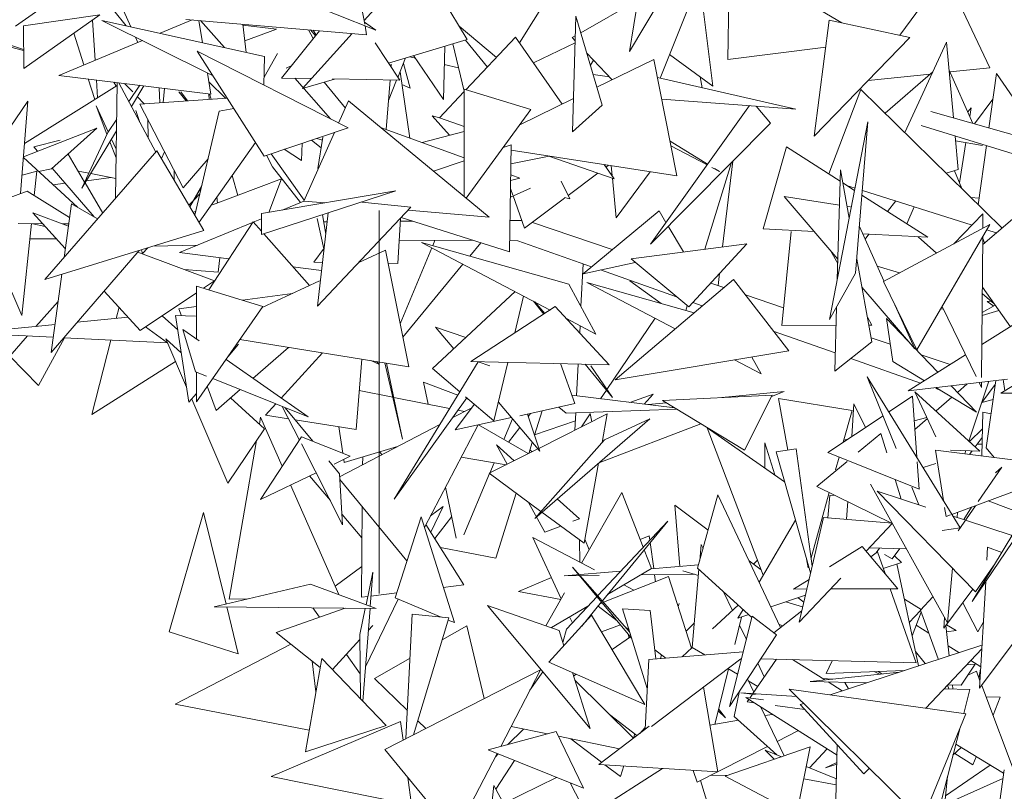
# Model space of a CAD drawing. Header units: metres. Extents: x -14.5 to 19.7, y -19.1 to 4.
# Tile 111 of 218: x 16.387 to 16.645, y 2.323 to 2.525. Entities that reach past the tile are written whole.
import ezdxf

# ---------------------------------------------------------------- set-up
doc = ezdxf.new("R2010")
doc.units = ezdxf.units.M
doc.linetypes.add('Traço ponto', pattern=[0.015875, 0.00635, -0.004762, 0, -0.004762])
doc.layers.add('A-DETL', color=7, linetype='Continuous', lineweight=5, true_color=0x00a600)
doc.layers.add('L-PLNT', color=7, linetype='Continuous', lineweight=5, true_color=0x005900)
doc.layers.add('G-IMPT', color=7, linetype='Continuous', lineweight=5)

# ---------------------------------------------------------------- blocks, each defined once
blk = doc.blocks.new('ÁRVORES ORNAMENTAIS - Pequeno e Médio Porte - Ipê-roxo-2976198-A')
at = {"layer": 'G-IMPT', "color": 253, "true_color": 0xaaaaaa}
for p, q in [((6.07956, 2.5655), (6.07184, 2.5166)), ((6.09194, 2.55056), (6.07184, 2.5166)), ((5.99803, 2.54927), (6.00262, 2.52373)), ((6.04303, 2.51886), (6.06114, 2.54767)), ((6.0168, 2.54053), (6.00246, 2.52466)), ((6.0168, 2.54053), (6.02942, 2.51966)), ((6.09215, 2.54046), (6.07984, 2.5096)), ((6.09748, 2.5145), (6.09794, 2.54139)), ((6.14244, 2.5208), (6.15428, 2.53697)), ((6.16594, 2.51231), (6.15428, 2.53697)), ((5.92303, 2.53137), (5.91136, 2.52316)), ((5.97607, 2.53391), (6.0055, 2.52213)), ((6.09059, 2.5316), (6.09357, 2.50753)), ((6.1273, 2.52407), (6.11158, 2.53334)), ((6.0591, 2.52148), (6.07396, 2.53002)), ((5.94031, 2.52326), (5.93709, 2.5273)), ((5.94154, 2.52299), (5.93965, 2.52729)), ((5.93343, 2.52611), (5.91345, 2.52324)), ((5.93343, 2.52611), (5.91356, 2.5121)), ((5.93218, 2.51427), (5.93149, 2.52474)), ((5.96288, 2.51026), (5.93398, 2.52466)), ((5.93398, 2.52466), (5.97643, 2.51528)), ((5.94915, 2.52131), (5.95756, 2.5248)), ((6.00313, 2.52094), (5.95588, 2.52494)), ((5.96024, 2.51886), (5.95929, 2.52465)), ((5.96603, 2.51758), (5.95969, 2.52462)), ((5.97079, 2.52368), (5.97164, 2.51634)), ((6.00254, 2.52419), (6.0055, 2.52213)), ((6.05782, 2.52581), (6.05691, 2.49555)), ((6.06471, 2.50256), (6.05782, 2.52581)), ((6.1201, 2.49444), (6.12398, 2.52478)), ((6.14502, 2.52025), (6.12398, 2.52478)), ((5.89745, 2.52235), (5.91351, 2.51711)), ((5.91356, 2.5121), (5.91345, 2.52324)), ((5.92666, 2.52133), (5.92926, 2.51305)), ((5.97956, 2.52239), (5.97081, 2.52346)), ((5.9713, 2.51931), (5.97956, 2.52239)), ((5.9809, 2.50963), (5.99082, 2.52199)), ((5.99938, 2.52126), (5.98637, 2.50687)), ((5.98917, 2.51993), (5.98793, 2.52223)), ((5.98978, 2.52069), (5.98848, 2.52218)), ((5.98917, 2.52212), (5.98992, 2.52087)), ((6.00271, 2.52324), (6.00313, 2.52094)), ((6.02727, 2.52321), (6.03703, 2.51498)), ((5.89916, 2.52063), (5.91351, 2.5168)), ((5.92269, 2.51033), (5.94454, 2.5194)), ((5.94335, 2.5189), (5.94273, 2.5203)), ((6.00533, 2.51879), (6.01178, 2.50904)), ((6.02942, 2.51966), (6.00881, 2.51353)), ((6.02863, 2.50616), (6.02562, 2.51853)), ((6.02899, 2.51953), (6.03467, 2.51249)), ((6.04204, 2.52027), (6.02907, 2.50658)), ((6.04204, 2.52027), (6.0542, 2.50282)), ((6.05761, 2.51882), (6.0467, 2.51359)), ((6.05683, 2.52018), (6.05766, 2.52066)), ((6.05683, 2.52018), (6.05762, 2.51934)), ((6.14502, 2.52025), (6.1201, 2.49444)), ((6.15466, 2.519), (6.14373, 2.49538)), ((6.15648, 2.49919), (6.15466, 2.519)), ((5.97635, 2.48925), (5.95882, 2.51669)), ((5.99827, 2.4966), (5.95882, 2.51669)), ((5.97634, 2.50982), (5.97985, 2.51601)), ((5.97985, 2.51601), (5.97634, 2.50988)), ((6.02354, 2.51791), (6.02319, 2.504)), ((6.06069, 2.51612), (6.06729, 2.50919)), ((6.09748, 2.5145), (6.12308, 2.51772)), ((5.9763, 2.50778), (5.97643, 2.51528)), ((6.01127, 2.50981), (6.01332, 2.51488)), ((6.01455, 2.50694), (6.01275, 2.51346)), ((6.01587, 2.51482), (6.0143, 2.51517)), ((6.02319, 2.504), (6.01541, 2.5155)), ((6.0624, 2.51432), (6.06163, 2.51296)), ((6.07821, 2.51451), (6.06332, 2.50726)), ((6.0842, 2.48409), (6.07821, 2.51451)), ((6.09357, 2.50753), (6.0823, 2.51577)), ((5.96243, 2.50544), (5.96154, 2.51093)), ((5.98209, 2.51217), (5.98343, 2.51278)), ((6.00956, 2.51325), (6.0095, 2.51248)), ((6.01443, 2.49395), (6.01186, 2.51128)), ((6.02713, 2.51232), (6.02342, 2.51314)), ((6.13859, 2.50042), (6.15109, 2.51129)), ((6.16153, 2.49775), (6.15534, 2.51165)), ((6.16594, 2.51231), (6.15553, 2.51122)), ((6.16767, 2.5108), (6.16571, 2.49656)), ((6.18036, 2.4924), (6.16767, 2.5108)), ((5.96243, 2.50544), (5.92269, 2.51033)), ((5.93041, 2.50938), (5.93209, 2.50401)), ((5.93283, 2.50448), (5.93252, 2.50912)), ((5.93712, 2.50855), (5.93771, 2.50754)), ((5.93748, 2.47816), (5.93799, 2.50845)), ((5.94802, 2.4903), (5.93837, 2.5084)), ((5.93991, 2.50821), (5.94204, 2.50602)), ((5.96191, 2.50862), (5.96638, 2.50432)), ((5.9809, 2.50963), (5.98873, 2.50948)), ((5.98437, 2.50956), (5.99365, 2.49895)), ((5.99478, 2.50937), (5.98637, 2.50687)), ((5.99204, 2.50855), (5.99758, 2.5018)), ((5.99425, 2.50938), (6.01178, 2.50904)), ((6.00924, 2.50909), (6.00824, 2.4962)), ((6.00883, 2.5038), (6.01096, 2.50906)), ((6.06655, 2.50997), (6.06235, 2.51052)), ((6.07915, 2.50976), (6.1153, 2.50153)), ((6.09079, 2.50711), (6.09028, 2.50993)), ((6.1504, 2.51068), (6.13413, 2.50898)), ((5.91374, 2.49249), (5.93798, 2.50771)), ((5.94098, 2.5035), (5.94385, 2.50773)), ((5.94491, 2.5076), (5.94166, 2.50222)), ((5.94896, 2.5071), (5.9491, 2.50318)), ((5.94998, 2.50324), (5.9503, 2.50693)), ((5.95597, 2.50363), (5.95406, 2.50602)), ((5.95462, 2.50602), (5.95629, 2.50366)), ((6.01455, 2.50694), (6.01236, 2.50793)), ((6.02854, 2.50602), (6.02215, 2.49927)), ((6.02861, 2.47869), (6.02863, 2.50671)), ((6.04604, 2.50145), (6.02863, 2.50671)), ((6.13226, 2.50662), (6.12388, 2.48456)), ((6.13226, 2.50662), (6.16914, 2.47045)), ((5.89698, 2.47778), (5.9146, 2.50358)), ((5.9146, 2.50358), (5.91273, 2.47943)), ((5.94322, 2.5048), (5.94505, 2.50291)), ((5.9667, 2.50434), (5.94391, 2.50284)), ((5.96189, 2.50551), (5.962, 2.50403)), ((5.96248, 2.50407), (5.96209, 2.50549)), ((5.99841, 2.50365), (5.99581, 2.49785)), ((5.99841, 2.50365), (6.03516, 2.47328)), ((6.05717, 2.50427), (6.04312, 2.49742)), ((6.08026, 2.50412), (6.1153, 2.50153)), ((6.16676, 2.50414), (6.16193, 2.49764)), ((5.93529, 2.49495), (5.93248, 2.50233)), ((5.9356, 2.49555), (5.93248, 2.50233)), ((5.94389, 2.49805), (5.94279, 2.50112)), ((5.9552, 2.48096), (5.94391, 2.50284)), ((5.95827, 2.47378), (5.96463, 2.50094)), ((5.96843, 2.50164), (5.96463, 2.50094)), ((6.04604, 2.50145), (6.02917, 2.47823)), ((6.06471, 2.50256), (6.05691, 2.49555)), ((6.10319, 2.50243), (6.07726, 2.46622)), ((6.10491, 2.5023), (6.10865, 2.49785)), ((6.23938, 2.47564), (6.15054, 2.50087)), ((6.16018, 2.50078), (6.16107, 2.50188)), ((6.16107, 2.50188), (6.16071, 2.49959)), ((5.93551, 2.49542), (5.93783, 2.49884)), ((5.94593, 2.49891), (5.94609, 2.49391)), ((6.0248, 2.49468), (6.02023, 2.49973)), ((6.02215, 2.49925), (6.02023, 2.49973)), ((6.02862, 2.49701), (6.02215, 2.49927)), ((6.12406, 2.44653), (6.13412, 2.49818)), ((6.13087, 2.45866), (6.13412, 2.49818)), ((5.93261, 2.49653), (5.91348, 2.48908)), ((5.93261, 2.49653), (5.92084, 2.48588)), ((5.93778, 2.4958), (5.92875, 2.48089)), ((5.93551, 2.49542), (5.92875, 2.48089)), ((5.97635, 2.48925), (5.99827, 2.4966)), ((5.99472, 2.49541), (5.98669, 2.47746)), ((6.00678, 2.49673), (6.02861, 2.48879)), ((6.02862, 2.49569), (6.0176, 2.49279)), ((6.07726, 2.46622), (6.10865, 2.49785)), ((6.27611, 2.45783), (6.148, 2.49722)), ((5.92304, 2.49338), (5.91619, 2.49163)), ((5.93766, 2.48877), (5.93606, 2.49296)), ((5.9377, 2.49101), (5.93648, 2.49365)), ((5.9741, 2.49277), (5.95935, 2.47195)), ((5.98874, 2.4934), (5.99125, 2.49141)), ((5.99156, 2.4934), (5.99008, 2.49385)), ((5.99168, 2.49415), (5.99039, 2.486)), ((6.09222, 2.48712), (6.08242, 2.49314)), ((6.15771, 2.48572), (6.15691, 2.49448)), ((6.16408, 2.49204), (6.15703, 2.4932)), ((5.91716, 2.49051), (5.91619, 2.49163)), ((5.94833, 2.49065), (5.91909, 2.45699)), ((5.94833, 2.49065), (5.96062, 2.46978)), ((5.94954, 2.4886), (5.95036, 2.49034)), ((5.98161, 2.49101), (5.98612, 2.4881)), ((5.98632, 2.49259), (5.98612, 2.4881)), ((6.04092, 2.49218), (6.03879, 2.49146)), ((6.04092, 2.49218), (6.04045, 2.46424)), ((6.0842, 2.48409), (6.04089, 2.49077)), ((6.09209, 2.48693), (6.08265, 2.49194)), ((6.1128, 2.49164), (6.10671, 2.47022)), ((6.1128, 2.49164), (6.12683, 2.48268)), ((6.15966, 2.49277), (6.15804, 2.48221)), ((6.16508, 2.49197), (6.16295, 2.47653)), ((5.91346, 2.48886), (5.92756, 2.47589)), ((5.92515, 2.48978), (5.92946, 2.4824)), ((5.9552, 2.48096), (5.96171, 2.48848)), ((5.97694, 2.48945), (5.97853, 2.48645)), ((5.97816, 2.48985), (5.9868, 2.47773)), ((6.02861, 2.48802), (6.02061, 2.48531)), ((6.05084, 2.48922), (6.04083, 2.48724)), ((6.06783, 2.48327), (6.05076, 2.48925)), ((6.0988, 2.48793), (6.09615, 2.4655)), ((5.9131, 2.48421), (5.91697, 2.48528)), ((5.91631, 2.47893), (5.91697, 2.48528)), ((5.91739, 2.48525), (5.92084, 2.48588)), ((5.93193, 2.47336), (5.92101, 2.48604)), ((5.93056, 2.48476), (5.92775, 2.48532)), ((5.95281, 2.48305), (5.95285, 2.48552)), ((5.98589, 2.47711), (5.97853, 2.48645)), ((6.06521, 2.48702), (6.06783, 2.48327)), ((6.06568, 2.48634), (6.06635, 2.48684)), ((6.067, 2.48674), (6.06726, 2.48407)), ((6.07722, 2.48516), (6.06835, 2.47312)), ((6.09146, 2.46488), (6.09845, 2.48757)), ((6.09532, 2.48521), (6.09336, 2.48626)), ((6.09532, 2.48521), (6.09403, 2.48601)), ((6.1261, 2.45697), (6.12691, 2.48568)), ((6.12922, 2.47304), (6.12691, 2.48568)), ((6.15771, 2.48572), (6.15457, 2.48474)), ((6.15865, 2.48074), (6.1567, 2.4854)), ((5.92991, 2.48281), (5.93642, 2.48361)), ((5.93757, 2.48339), (5.93104, 2.48467)), ((5.96288, 2.47647), (5.98087, 2.48332)), ((5.96944, 2.47897), (5.968, 2.48417)), ((5.97756, 2.47452), (5.98087, 2.48332)), ((6.04076, 2.48286), (6.0432, 2.48348)), ((6.04079, 2.48436), (6.0432, 2.48348)), ((6.05392, 2.48268), (6.05623, 2.47804)), ((6.05579, 2.47892), (6.06357, 2.48476)), ((6.06733, 2.48344), (6.06835, 2.47312)), ((5.91445, 2.48009), (5.90907, 2.47803)), ((5.91445, 2.48009), (5.92551, 2.47322)), ((5.92121, 2.48174), (5.92438, 2.48213)), ((5.92956, 2.48222), (5.93417, 2.47435)), ((5.96008, 2.48152), (5.95694, 2.47604)), ((5.96, 2.48117), (5.95696, 2.47601)), ((5.97565, 2.46872), (6.01079, 2.48012)), ((5.97565, 2.4742), (6.01079, 2.48012)), ((6.04599, 2.48089), (6.04069, 2.47853)), ((6.04136, 2.47902), (6.04073, 2.48081)), ((6.12755, 2.48222), (6.13063, 2.48025)), ((6.13075, 2.48088), (6.12855, 2.48157)), ((6.16131, 2.47119), (6.13265, 2.48027)), ((5.95781, 2.47757), (5.95671, 2.47642)), ((5.95959, 2.47941), (5.95797, 2.47773)), ((5.96403, 2.47857), (5.96416, 2.47696)), ((5.98103, 2.4751), (5.98669, 2.47744)), ((5.98669, 2.47746), (5.9922, 2.47699)), ((6.04442, 2.47039), (6.04142, 2.47885)), ((6.04442, 2.47039), (6.05484, 2.47821)), ((6.05479, 2.47846), (6.05623, 2.47804)), ((6.1122, 2.47868), (6.12665, 2.47641)), ((6.1122, 2.47868), (6.12625, 2.46229)), ((6.13255, 2.47902), (6.14975, 2.46803)), ((6.13918, 2.47478), (6.14139, 2.47751)), ((6.16319, 2.47827), (6.16098, 2.47846)), ((6.1799, 2.47958), (6.1641, 2.46617)), ((5.926, 2.4768), (5.92409, 2.46275)), ((5.926, 2.4768), (5.93285, 2.47283)), ((5.95782, 2.47454), (5.95851, 2.47481)), ((6.01472, 2.47587), (5.9903, 2.45004)), ((6.01472, 2.47587), (6.00184, 2.47722)), ((6.014, 2.4751), (6.03516, 2.47328)), ((6.05967, 2.45852), (6.07953, 2.47496)), ((6.07953, 2.47496), (6.08134, 2.47192)), ((6.12867, 2.47609), (6.12955, 2.47595)), ((6.14429, 2.47152), (6.14623, 2.47597)), ((5.9252, 2.47091), (5.91588, 2.47439)), ((5.92441, 2.46507), (5.91588, 2.47439)), ((5.97353, 2.47201), (5.97565, 2.47288)), ((5.97565, 2.46872), (5.97565, 2.4742)), ((5.99192, 2.46501), (5.99025, 2.47296)), ((5.99312, 2.47439), (5.9903, 2.45004)), ((5.99248, 2.46884), (5.99162, 2.4739)), ((6.01126, 2.4612), (6.01194, 2.47292)), ((6.0151, 2.47223), (6.0119, 2.47221)), ((6.04045, 2.46424), (6.01216, 2.47316)), ((6.04369, 2.47243), (6.04059, 2.47241)), ((6.15658, 2.46634), (6.16416, 2.47411)), ((6.16416, 2.47411), (6.16413, 2.47038)), ((5.91212, 2.47161), (5.91846, 2.47156)), ((5.91306, 2.44757), (5.91555, 2.47159)), ((5.91913, 2.47083), (5.91589, 2.47158)), ((5.96062, 2.46978), (5.91909, 2.45699)), ((5.92356, 2.47152), (5.92528, 2.47151)), ((5.95422, 2.46403), (5.97335, 2.47193)), ((5.97345, 2.47209), (5.96189, 2.45432)), ((5.97345, 2.47209), (5.97565, 2.46961)), ((5.99285, 2.47207), (5.99193, 2.47207)), ((6.06727, 2.46481), (6.04643, 2.47191)), ((6.08193, 2.47092), (6.08591, 2.4642)), ((6.10671, 2.47022), (6.12003, 2.46954)), ((6.13187, 2.47082), (6.13829, 2.45663)), ((6.13816, 2.45649), (6.16594, 2.47135)), ((6.14692, 2.43864), (6.16594, 2.47135)), ((6.16764, 2.46918), (6.16514, 2.46997)), ((5.92207, 2.46762), (5.91514, 2.46765)), ((5.97626, 2.46892), (5.98819, 2.45541)), ((6.0311, 2.46719), (6.01161, 2.46726)), ((6.02097, 2.46723), (6.02039, 2.46583)), ((6.04264, 2.46714), (6.0405, 2.46715)), ((6.06187, 2.46034), (6.04264, 2.46714)), ((6.11404, 2.4695), (6.11159, 2.44502)), ((6.13274, 2.46889), (6.14975, 2.46803)), ((6.13335, 2.46755), (6.13436, 2.46881)), ((6.14723, 2.46816), (6.15204, 2.46391)), ((6.16411, 2.4682), (6.16381, 2.4314)), ((6.16459, 2.46659), (6.16411, 2.46774)), ((5.94372, 2.46458), (5.92073, 2.43793)), ((5.94459, 2.46368), (5.94428, 2.46475)), ((5.94596, 2.46527), (5.94455, 2.46381)), ((5.95899, 2.466), (5.9473, 2.46568)), ((5.99205, 2.4652), (5.98934, 2.46151)), ((6.00806, 2.46469), (6.00106, 2.46142)), ((6.01414, 2.43421), (6.00806, 2.46469)), ((6.02015, 2.46525), (6.01191, 2.44541)), ((6.05596, 2.45576), (6.01748, 2.46666)), ((6.01748, 2.46666), (6.05106, 2.44902)), ((6.03006, 2.46309), (6.03296, 2.4666)), ((6.07225, 2.46236), (6.10243, 2.46632)), ((6.10243, 2.46632), (6.08729, 2.44982)), ((5.9634, 2.45666), (5.94335, 2.46414)), ((5.96715, 2.4624), (5.95422, 2.46403)), ((5.96434, 2.45887), (5.96477, 2.4627)), ((6.07225, 2.46236), (6.08729, 2.44982)), ((6.12622, 2.46117), (6.12441, 2.46443)), ((6.13514, 2.44071), (6.13118, 2.46235)), ((5.90772, 2.45999), (5.91306, 2.44757)), ((5.96434, 2.45887), (5.95545, 2.45963)), ((5.99137, 2.45934), (5.98388, 2.46029)), ((5.99162, 2.46148), (5.98934, 2.46151)), ((6.01126, 2.4612), (6.00875, 2.46123)), ((6.0126, 2.44193), (6.02831, 2.46097)), ((6.05968, 2.46112), (6.05913, 2.44991)), ((6.05967, 2.45852), (6.07331, 2.46148)), ((6.08409, 2.45249), (6.06423, 2.45951)), ((6.13654, 2.4605), (6.14237, 2.45874)), ((5.9235, 2.45835), (5.92073, 2.43793)), ((6.09895, 2.45701), (6.06806, 2.43077)), ((6.09533, 2.45858), (6.09495, 2.4554)), ((6.11341, 2.43835), (6.09895, 2.45701)), ((6.13087, 2.45866), (6.12406, 2.44653)), ((5.97605, 2.44992), (5.95864, 2.45527)), ((5.95864, 2.4415), (5.95864, 2.45527)), ((5.9634, 2.45666), (5.96048, 2.45471)), ((5.9908, 2.45663), (5.97587, 2.44966)), ((6.05596, 2.45576), (6.06302, 2.44274)), ((6.08868, 2.44829), (6.06064, 2.45625)), ((6.06064, 2.45625), (6.08376, 2.44411)), ((6.0719, 2.45663), (6.08008, 2.45073)), ((6.09645, 2.45489), (6.09302, 2.45606)), ((6.13253, 2.45496), (6.14634, 2.43885)), ((6.13816, 2.45649), (6.14692, 2.43864)), ((6.164, 2.45503), (6.17132, 2.44466)), ((5.94399, 2.44368), (5.93457, 2.45397)), ((5.95864, 2.45348), (5.94399, 2.44368)), ((5.97066, 2.45158), (5.98375, 2.45334)), ((6.04192, 2.45382), (6.02038, 2.43374)), ((6.04187, 2.44305), (6.04415, 2.45265)), ((6.11205, 2.44958), (6.10208, 2.45297)), ((6.16399, 2.45338), (6.16712, 2.45062)), ((5.91674, 2.44473), (5.92254, 2.45127)), ((5.93844, 2.44974), (5.93771, 2.44683)), ((5.95409, 2.44935), (5.95864, 2.44996)), ((5.95476, 2.44754), (5.95409, 2.44935)), ((5.97605, 2.44992), (5.95865, 2.425)), ((6.05242, 2.4499), (6.03032, 2.43557)), ((6.04945, 2.44797), (6.04671, 2.45131)), ((6.04969, 2.44813), (6.04706, 2.45112)), ((6.05242, 2.4499), (6.06651, 2.43473)), ((6.08654, 2.4489), (6.08692, 2.45013)), ((6.09082, 2.45011), (6.08836, 2.45098)), ((6.12542, 2.43306), (6.12589, 2.44979)), ((6.14067, 2.45137), (6.14634, 2.43885)), ((6.15309, 2.44926), (6.1538, 2.44929)), ((6.15349, 2.44993), (6.16236, 2.43168)), ((6.16736, 2.45027), (6.16395, 2.4484)), ((6.16527, 2.45121), (6.16629, 2.45135)), ((6.16696, 2.45005), (6.16527, 2.45121)), ((5.92753, 2.44581), (5.94082, 2.44715)), ((5.94967, 2.44748), (5.95377, 2.44389)), ((5.95671, 2.42493), (5.95319, 2.44757)), ((5.95319, 2.44757), (5.95846, 2.44746)), ((6.05531, 2.44679), (6.06302, 2.44274)), ((6.06592, 2.4283), (6.07849, 2.44687)), ((6.1351, 2.44509), (6.13396, 2.44716)), ((6.1406, 2.43557), (6.13894, 2.44677)), ((6.13894, 2.44677), (6.14451, 2.44098)), ((6.16834, 2.44889), (6.16394, 2.44757)), ((5.89957, 2.443), (5.92172, 2.44523)), ((5.95111, 2.44047), (5.94539, 2.44462)), ((5.95844, 2.43289), (5.95514, 2.44394)), ((5.95514, 2.44394), (5.95941, 2.44096)), ((6.02109, 2.44458), (6.02589, 2.43888)), ((6.02109, 2.44458), (6.02905, 2.44182)), ((6.05889, 2.44491), (6.0588, 2.44304)), ((6.12576, 2.44506), (6.11159, 2.44502)), ((6.1351, 2.44509), (6.13434, 2.44509)), ((6.16388, 2.43999), (6.17321, 2.44585)), ((5.92127, 2.44193), (5.89957, 2.443)), ((5.90989, 2.43701), (5.91455, 2.44226)), ((5.92423, 2.44178), (5.91737, 2.42931)), ((5.95112, 2.44045), (5.92406, 2.44179)), ((5.95471, 2.43782), (5.95067, 2.44151)), ((5.95067, 2.44151), (5.95611, 2.42884)), ((6.12555, 2.43783), (6.10939, 2.44354)), ((6.13993, 2.4401), (6.13494, 2.44179)), ((5.93628, 2.44118), (5.93136, 2.42172)), ((5.96692, 2.43685), (5.96969, 2.44008)), ((6.01414, 2.43421), (5.97003, 2.4413)), ((5.97342, 2.43117), (5.98269, 2.43926)), ((6.12542, 2.43306), (6.13514, 2.44071)), ((6.14614, 2.43929), (6.15241, 2.43278)), ((5.90989, 2.43701), (5.91737, 2.42931)), ((5.99158, 2.43784), (5.98081, 2.42602)), ((6.00036, 2.41777), (6.00187, 2.43618)), ((6.11341, 2.43835), (6.06806, 2.43077)), ((6.10378, 2.43674), (6.10618, 2.43233)), ((6.14788, 2.42993), (6.12964, 2.43638)), ((6.14464, 2.4279), (6.15962, 2.43731)), ((6.15558, 2.43477), (6.14802, 2.43734)), ((5.93136, 2.42172), (5.95323, 2.43554)), ((5.96639, 2.43609), (5.98786, 2.42109)), ((6.00631, 2.43489), (6.00421, 2.43581)), ((6.00571, 2.43556), (6.00631, 2.43489)), ((6.01249, 2.4153), (6.00792, 2.43521)), ((6.00836, 2.43514), (6.01249, 2.4153)), ((6.01031, 2.39963), (6.03228, 2.43548)), ((6.02749, 2.42766), (6.02038, 2.43374)), ((6.03032, 2.43557), (6.06651, 2.43473)), ((6.03529, 2.43447), (6.03228, 2.43548)), ((6.03639, 2.42005), (6.04003, 2.43534)), ((6.0575, 2.42457), (6.05376, 2.43502)), ((6.0584, 2.43492), (6.058, 2.42659)), ((6.06738, 2.42616), (6.06022, 2.43488)), ((6.06172, 2.43445), (6.06738, 2.42616)), ((6.09924, 2.43598), (6.10618, 2.43233)), ((6.1406, 2.43557), (6.14887, 2.43056)), ((5.95844, 2.43289), (5.96132, 2.43174)), ((5.95865, 2.425), (5.95864, 2.43281)), ((5.96291, 2.4311), (5.98786, 2.42109)), ((6.15821, 2.39214), (6.13395, 2.43159)), ((6.14147, 2.41287), (6.13395, 2.43159)), ((6.17808, 2.43298), (6.16884, 2.42728)), ((5.96382, 2.42279), (5.96151, 2.4291)), ((6.02693, 2.42675), (6.01799, 2.43018)), ((6.01921, 2.4244), (6.01799, 2.43018)), ((6.14464, 2.4279), (6.17053, 2.43098)), ((6.15274, 2.42821), (6.15183, 2.42853)), ((6.15184, 2.42876), (6.16247, 2.42232)), ((6.15582, 2.42923), (6.16247, 2.42232)), ((6.16005, 2.42973), (6.15749, 2.4275)), ((6.16049, 2.41478), (6.1657, 2.4304)), ((6.16313, 2.4301), (6.16379, 2.42874)), ((6.1638, 2.43018), (6.16379, 2.42874)), ((6.16737, 2.42958), (6.16386, 2.42488)), ((6.16504, 2.41303), (6.16752, 2.43062)), ((6.16988, 2.42792), (6.16944, 2.43085)), ((5.95671, 2.42493), (5.95865, 2.42718)), ((5.96382, 2.42279), (5.97005, 2.42823)), ((5.97644, 2.418), (5.96758, 2.42608)), ((6.00998, 2.42623), (6.0012, 2.42797)), ((6.02481, 2.42329), (6.01023, 2.42618)), ((6.0293, 2.42611), (6.01031, 2.39963)), ((6.03639, 2.42005), (6.02898, 2.42638)), ((6.02986, 2.42563), (6.02915, 2.4259)), ((6.08364, 2.42347), (6.05672, 2.42674)), ((6.06425, 2.42583), (6.06579, 2.4281)), ((6.07189, 2.4249), (6.07803, 2.427)), ((6.07803, 2.427), (6.07566, 2.42444)), ((6.08045, 2.42542), (6.10912, 2.42679)), ((6.11225, 2.42771), (6.09598, 2.42616)), ((6.10186, 2.41238), (6.10912, 2.42679)), ((6.10895, 2.42644), (6.11225, 2.42771)), ((6.12996, 2.42274), (6.11078, 2.42594)), ((6.11314, 2.41244), (6.11078, 2.42594)), ((6.13959, 2.42242), (6.14574, 2.42651)), ((6.14574, 2.42651), (6.14689, 2.41054)), ((6.14639, 2.42769), (6.15183, 2.41593)), ((6.14639, 2.42769), (6.16332, 2.41219)), ((6.15602, 2.42623), (6.1519, 2.42265)), ((6.16884, 2.42728), (6.18022, 2.42733)), ((5.95743, 2.42576), (5.96686, 2.40382)), ((5.97941, 2.42448), (5.97675, 2.42156)), ((5.98107, 2.42381), (5.98556, 2.41504)), ((5.98188, 2.42349), (5.98905, 2.41474)), ((6.02552, 2.42084), (6.03061, 2.4235)), ((6.02624, 2.4177), (6.03129, 2.4244)), ((6.03756, 2.42498), (6.04835, 2.41214)), ((6.0575, 2.42457), (6.04312, 2.42141)), ((6.05526, 2.42206), (6.05335, 2.42365)), ((6.08149, 2.42478), (6.07666, 2.42432)), ((6.10186, 2.41238), (6.08045, 2.42542)), ((6.12988, 2.41595), (6.13042, 2.42451)), ((6.13346, 2.41834), (6.13042, 2.42451)), ((6.16385, 2.42485), (6.16682, 2.42566)), ((5.97512, 2.41921), (5.97543, 2.42105)), ((5.97543, 2.42105), (5.98109, 2.4082)), ((5.98271, 2.4206), (5.97675, 2.42156)), ((6.04096, 2.42093), (6.02624, 2.4177)), ((6.02872, 2.42251), (6.02697, 2.42286)), ((6.04835, 2.41214), (6.04515, 2.42185)), ((6.04597, 2.42203), (6.04535, 2.42123)), ((6.04698, 2.41629), (6.049, 2.4227)), ((6.04811, 2.41288), (6.06602, 2.42187)), ((6.05526, 2.42206), (6.08427, 2.42309)), ((6.05778, 2.42215), (6.05756, 2.41762)), ((6.05928, 2.41849), (6.06156, 2.42186)), ((6.06195, 2.41983), (6.06152, 2.42203)), ((6.06602, 2.42187), (6.06467, 2.4144)), ((6.1236, 2.41177), (6.13805, 2.42139)), ((6.12996, 2.42274), (6.12766, 2.41447)), ((6.14621, 2.42003), (6.14952, 2.42093)), ((6.16414, 2.42231), (6.16384, 2.4109)), ((6.16414, 2.42231), (6.16629, 2.42188)), ((6.00036, 2.41777), (5.98448, 2.42032)), ((5.99692, 2.41159), (5.99587, 2.41849)), ((5.99607, 2.40547), (6.02227, 2.41914)), ((6.03225, 2.41902), (6.01823, 2.39222)), ((6.03239, 2.41905), (6.04538, 2.4115)), ((6.04122, 2.42063), (6.03896, 2.41523)), ((6.04314, 2.41834), (6.04021, 2.41451)), ((6.04702, 2.4164), (6.05768, 2.42004)), ((6.07713, 2.4206), (6.04705, 2.39459)), ((6.06404, 2.40919), (6.09044, 2.41933)), ((6.07713, 2.4206), (6.06531, 2.41511)), ((6.11234, 2.40416), (6.09212, 2.41826)), ((6.09212, 2.41826), (6.10673, 2.37971)), ((6.14963, 2.42068), (6.14636, 2.41785)), ((5.97644, 2.418), (5.96686, 2.40382)), ((5.97542, 2.39956), (5.98614, 2.41591)), ((5.99884, 2.41082), (5.98614, 2.41591)), ((6.13158, 2.41186), (6.13747, 2.41673)), ((6.13903, 2.41167), (6.13747, 2.41673)), ((6.16403, 2.41801), (6.16062, 2.41466)), ((6.16213, 2.41328), (6.16397, 2.41576)), ((5.96724, 2.37349), (5.97438, 2.41495)), ((5.98608, 2.41403), (5.99687, 2.39294)), ((5.99729, 2.40917), (6.01117, 2.41335)), ((6.03703, 2.41384), (6.04172, 2.40966)), ((6.03703, 2.41384), (6.03986, 2.40873)), ((6.0455, 2.41156), (6.04641, 2.41445)), ((6.06531, 2.41511), (6.04705, 2.39459)), ((6.10719, 2.41435), (6.10714, 2.40779)), ((6.1098, 2.40593), (6.10719, 2.41435)), ((6.1278, 2.415), (6.1289, 2.4153)), ((6.16392, 2.41394), (6.16263, 2.41395)), ((6.16504, 2.41303), (6.16705, 2.4105)), ((5.99463, 2.40879), (5.99884, 2.41082)), ((6.00211, 2.41062), (6.00209, 2.40861)), ((6.0071, 2.41122), (6.00662, 2.41198)), ((6.03962, 2.40861), (6.02781, 2.41054)), ((6.03516, 2.40637), (6.04784, 2.41274)), ((6.04578, 2.41246), (6.04637, 2.412)), ((6.11012, 2.41197), (6.11536, 2.41278)), ((6.11012, 2.41197), (6.11914, 2.38038)), ((6.11536, 2.41278), (6.11954, 2.38209)), ((6.1236, 2.41177), (6.14749, 2.4022)), ((6.12657, 2.41058), (6.12564, 2.40724)), ((6.15384, 2.39923), (6.15174, 2.41242)), ((6.15174, 2.41242), (6.18163, 2.40867)), ((6.15566, 2.41239), (6.16332, 2.41219)), ((6.15939, 2.41146), (6.15966, 2.41229)), ((6.16066, 2.4113), (6.16136, 2.41224)), ((5.99323, 2.40965), (5.99603, 2.40623)), ((5.99729, 2.40917), (5.99716, 2.41001)), ((6.03642, 2.40913), (6.03529, 2.40644)), ((6.0637, 2.40898), (6.05993, 2.38807)), ((6.12076, 2.40293), (6.12866, 2.40945)), ((6.14697, 2.40939), (6.14749, 2.4022)), ((6.15183, 2.40895), (6.14852, 2.40789)), ((6.16295, 2.39903), (6.1691, 2.40795)), ((6.16744, 2.40649), (6.1691, 2.40795)), ((5.97542, 2.39956), (5.98992, 2.40653)), ((5.98817, 2.40569), (5.99365, 2.39922)), ((5.99687, 2.39294), (5.99603, 2.40623)), ((6.03524, 2.40631), (6.02855, 2.39027)), ((6.03516, 2.40637), (6.04866, 2.3964)), ((6.15606, 2.39563), (6.18311, 2.40569)), ((5.98323, 2.40331), (5.99584, 2.37466)), ((5.99612, 2.40478), (6.01365, 2.38348)), ((6.02655, 2.38942), (6.02375, 2.40277)), ((6.14025, 2.39334), (6.12076, 2.40293)), ((6.13479, 2.40349), (6.15487, 2.36729)), ((6.14275, 2.39963), (6.14118, 2.40473)), ((6.03691, 2.38423), (6.04223, 2.40115)), ((6.05929, 2.38293), (6.06977, 2.40138)), ((6.0754, 2.38707), (6.06977, 2.40138)), ((6.0949, 2.40072), (6.08962, 2.38162)), ((6.0949, 2.40072), (6.11127, 2.36611)), ((6.12399, 2.40134), (6.11924, 2.38427)), ((6.12361, 2.39476), (6.12414, 2.40057)), ((6.12532, 2.40069), (6.12414, 2.40057)), ((6.16221, 2.37542), (6.13655, 2.40166)), ((6.14924, 2.39751), (6.13655, 2.40166)), ((6.1474, 2.39811), (6.14555, 2.40272)), ((6.00199, 2.39765), (6.00176, 2.37401)), ((6.01981, 2.39525), (6.02315, 2.39772)), ((6.02315, 2.39772), (6.01988, 2.39096)), ((6.04531, 2.39887), (6.04969, 2.39096)), ((6.05292, 2.39967), (6.05872, 2.3945)), ((6.08369, 2.39801), (6.09235, 2.39151)), ((6.08369, 2.39801), (6.08496, 2.38203)), ((6.12853, 2.39434), (6.12882, 2.39897)), ((6.15766, 2.39134), (6.16218, 2.39791)), ((6.17585, 2.39523), (6.1655, 2.39914)), ((5.95153, 2.36491), (5.9605, 2.39613)), ((5.9605, 2.39613), (5.9664, 2.37222)), ((5.9967, 2.39563), (6.00191, 2.38948)), ((6.01734, 2.39502), (6.01057, 2.37379)), ((6.01734, 2.39502), (6.02606, 2.36736)), ((6.02535, 2.39512), (6.02091, 2.38932)), ((6.04892, 2.39621), (6.05993, 2.38807)), ((6.15451, 2.39506), (6.15413, 2.39742)), ((6.15451, 2.39506), (6.15571, 2.3955)), ((6.15939, 2.3942), (6.15633, 2.3952)), ((6.15753, 2.39618), (6.15741, 2.39484)), ((6.15914, 2.39428), (6.16113, 2.39752)), ((6.02856, 2.37719), (6.01861, 2.39296)), ((6.05383, 2.39258), (6.04969, 2.39096)), ((6.05872, 2.3945), (6.05702, 2.39384)), ((6.08179, 2.39389), (6.06353, 2.3744)), ((6.06473, 2.37303), (6.08179, 2.39389)), ((6.11522, 2.39409), (6.10568, 2.37793)), ((6.12252, 2.39485), (6.11611, 2.36744)), ((6.12252, 2.39485), (6.14054, 2.39332)), ((6.13364, 2.38602), (6.14054, 2.39332)), ((6.17177, 2.39015), (6.15958, 2.39413)), ((6.16133, 2.3729), (6.17559, 2.39396)), ((6.07462, 2.38905), (6.07699, 2.39005)), ((6.07714, 2.38893), (6.07699, 2.39005)), ((6.15821, 2.39214), (6.15353, 2.39145)), ((6.16133, 2.3729), (6.17225, 2.39094)), ((6.05398, 2.37359), (6.04657, 2.38957)), ((6.04657, 2.38957), (6.06268, 2.38116)), ((6.05881, 2.38318), (6.05879, 2.38891)), ((6.06012, 2.38915), (6.06126, 2.38641)), ((6.07814, 2.38147), (6.07722, 2.38831)), ((6.09052, 2.38776), (6.09015, 2.38356)), ((6.09102, 2.3867), (6.09052, 2.38776)), ((6.03691, 2.38423), (6.02239, 2.38697)), ((6.0776, 2.38148), (6.07566, 2.3864)), ((6.13264, 2.3872), (6.12411, 2.38194)), ((6.13264, 2.3872), (6.14191, 2.37622)), ((6.14413, 2.38665), (6.13449, 2.38692)), ((6.13659, 2.38586), (6.13489, 2.38454)), ((6.13709, 2.38685), (6.13628, 2.38563)), ((6.13659, 2.38586), (6.13858, 2.38017)), ((6.14042, 2.38402), (6.13842, 2.38512)), ((6.14042, 2.38402), (6.1424, 2.3867)), ((6.14102, 2.38484), (6.14291, 2.3831)), ((6.16538, 2.38708), (6.16518, 2.38364)), ((6.16906, 2.38568), (6.16538, 2.38708)), ((6.07749, 2.38142), (6.08984, 2.38243)), ((6.10306, 2.38347), (6.1062, 2.38111)), ((6.10524, 2.38363), (6.1042, 2.38261)), ((6.11851, 2.38164), (6.11808, 2.38406)), ((6.13812, 2.38147), (6.14291, 2.3831)), ((6.14732, 2.35607), (6.14166, 2.38268)), ((6.16221, 2.37542), (6.16694, 2.38217)), ((5.99487, 2.37685), (6.00184, 2.38199)), ((6.00298, 2.37198), (6.00476, 2.38055)), ((6.00406, 2.37158), (6.00476, 2.38055)), ((6.05477, 2.37956), (6.06949, 2.38076)), ((6.06389, 2.37968), (6.05477, 2.37956)), ((6.07185, 2.36493), (6.05695, 2.38188)), ((6.07235, 2.36332), (6.05695, 2.38188)), ((6.0776, 2.38148), (6.0661, 2.37471)), ((6.08881, 2.38001), (6.07478, 2.37982)), ((6.0786, 2.37804), (6.07835, 2.37987)), ((6.08982, 2.3797), (6.08579, 2.38092)), ((6.08996, 2.38131), (6.08821, 2.36087)), ((6.08962, 2.38162), (6.1038, 2.36868)), ((6.15619, 2.38158), (6.15487, 2.36729)), ((5.96332, 2.37149), (5.98851, 2.3774)), ((6.00559, 2.37101), (5.98851, 2.3774)), ((6.02856, 2.37719), (6.02316, 2.37655)), ((6.04281, 2.37551), (6.05139, 2.37916)), ((6.08196, 2.37938), (6.06506, 2.37266)), ((6.07031, 2.37719), (6.07297, 2.3758)), ((6.08196, 2.37938), (6.08804, 2.36071)), ((6.11872, 2.37862), (6.11469, 2.37613)), ((6.11611, 2.36744), (6.12699, 2.37897)), ((6.18512, 2.37956), (6.16326, 2.3502)), ((6.16487, 2.37813), (6.16326, 2.3502)), ((6.01099, 2.37511), (6.00427, 2.37431)), ((6.05385, 2.37337), (6.04281, 2.37551)), ((6.04998, 2.36655), (6.05484, 2.3751)), ((6.09873, 2.37054), (6.09639, 2.37544)), ((6.10875, 2.37144), (6.11776, 2.37452)), ((6.11469, 2.37613), (6.11814, 2.37614)), ((6.12434, 2.37616), (6.14191, 2.37622)), ((6.13996, 2.37621), (6.14673, 2.35684)), ((6.16155, 2.37609), (6.15395, 2.36591)), ((5.96724, 2.37349), (5.97212, 2.37356)), ((6.00345, 2.37421), (6.00176, 2.37401)), ((6.01138, 2.37345), (6.00283, 2.35582)), ((6.01057, 2.37379), (6.02258, 2.3688)), ((6.0347, 2.37187), (6.0615, 2.33971)), ((6.0347, 2.37187), (6.05343, 2.36534)), ((6.06333, 2.37419), (6.05535, 2.36567)), ((6.05935, 2.36646), (6.06451, 2.37277)), ((6.06472, 2.37252), (6.06411, 2.37228)), ((6.08476, 2.37233), (6.0845, 2.37157)), ((6.10024, 2.37193), (6.09351, 2.36574)), ((6.11705, 2.37145), (6.11267, 2.37278)), ((6.11585, 2.37386), (6.11735, 2.37274)), ((6.14362, 2.37345), (6.148, 2.37082)), ((6.15108, 2.37413), (6.14784, 2.37064)), ((6.16282, 2.36496), (6.15892, 2.37256)), ((6.00559, 2.37101), (5.96332, 2.37149)), ((5.96659, 2.37145), (5.96961, 2.35922)), ((5.97949, 2.36478), (5.99754, 2.3711)), ((5.9891, 2.3712), (5.99085, 2.36876)), ((6.00138, 2.36426), (6.00279, 2.37104)), ((6.00213, 2.34683), (6.00402, 2.37102)), ((6.01506, 2.36958), (6.0134, 2.33706)), ((6.01506, 2.36958), (6.0246, 2.36859)), ((6.06092, 2.37166), (6.0514, 2.36605)), ((6.06861, 2.36782), (6.06361, 2.37167)), ((6.06996, 2.37099), (6.07645, 2.35015)), ((6.06996, 2.37099), (6.07719, 2.37055)), ((6.07868, 2.35786), (6.07719, 2.37055)), ((6.10147, 2.37081), (6.1001, 2.36849)), ((6.1001, 2.36849), (6.10295, 2.36946)), ((6.11681, 2.37043), (6.1095, 2.36473)), ((6.14788, 2.37052), (6.14492, 2.36735)), ((6.14566, 2.36389), (6.14804, 2.37007)), ((6.14784, 2.37064), (6.15243, 2.35786)), ((6.01538, 2.33807), (6.0246, 2.36859)), ((6.02443, 2.36803), (6.02606, 2.36736)), ((6.0619, 2.36927), (6.05075, 2.357)), ((6.05689, 2.36731), (6.05617, 2.36886)), ((6.07581, 2.34596), (6.0619, 2.36927)), ((6.06449, 2.36493), (6.06948, 2.36677)), ((6.08876, 2.3673), (6.08659, 2.36516)), ((6.10389, 2.36904), (6.09792, 2.34548)), ((6.09929, 2.36164), (6.10108, 2.36882)), ((6.10235, 2.36296), (6.10055, 2.36672)), ((6.10389, 2.36904), (6.1102, 2.36419)), ((6.11087, 2.36694), (6.11176, 2.3665)), ((6.15412, 2.36864), (6.15395, 2.36591)), ((6.15463, 2.36682), (6.15714, 2.36531)), ((6.16282, 2.36496), (6.16425, 2.36742)), ((5.95153, 2.36491), (5.96961, 2.35922)), ((5.97949, 2.36478), (5.99101, 2.35562)), ((6.00138, 2.36426), (6.00152, 2.34746)), ((6.00478, 2.36661), (6.00357, 2.36529)), ((6.0293, 2.36654), (6.02287, 2.36285)), ((6.0293, 2.36654), (6.03386, 2.3475)), ((6.05469, 2.36133), (6.05343, 2.36534)), ((6.05442, 2.3622), (6.05535, 2.36567)), ((6.07168, 2.36546), (6.07074, 2.36618)), ((6.07164, 2.36332), (6.07151, 2.36433)), ((6.09792, 2.34548), (6.1102, 2.36419)), ((6.15002, 2.36456), (6.14673, 2.36668)), ((6.15448, 2.36662), (6.15534, 2.35869)), ((6.15714, 2.36531), (6.15466, 2.36496)), ((5.9833, 2.36175), (5.9531, 2.34607)), ((6.00139, 2.36293), (5.99418, 2.35509)), ((6.06725, 2.36031), (6.07209, 2.36363)), ((5.99783, 2.35906), (6.00147, 2.35401)), ((6.10153, 2.35973), (6.07685, 2.35769)), ((6.08129, 2.35806), (6.07839, 2.36029)), ((6.08821, 2.36086), (6.08554, 2.35841)), ((6.09152, 2.3589), (6.08821, 2.36087)), ((6.12422, 2.3485), (6.16391, 2.3615)), ((6.14906, 2.35664), (6.14652, 2.35982)), ((6.14923, 2.34497), (6.16386, 2.36051)), ((6.15786, 2.35952), (6.15506, 2.36132)), ((5.99143, 2.35795), (5.98715, 2.33364)), ((5.98889, 2.3573), (5.9899, 2.34929)), ((6.00822, 2.34049), (5.99143, 2.35795)), ((6.01447, 2.35804), (6.00521, 2.35274)), ((6.07581, 2.34596), (6.05075, 2.357)), ((6.07685, 2.35769), (6.07589, 2.33949)), ((6.10089, 2.35786), (6.07752, 2.34023)), ((6.08021, 2.3589), (6.07988, 2.35794)), ((6.10403, 2.3488), (6.11019, 2.35778)), ((6.10702, 2.35317), (6.10531, 2.35675)), ((6.14673, 2.35684), (6.10606, 2.35789)), ((6.11443, 2.35768), (6.12289, 2.35237)), ((6.12322, 2.35408), (6.12473, 2.35741)), ((6.15849, 2.35102), (6.16211, 2.35653)), ((6.15989, 2.35629), (6.16211, 2.35653)), ((6.16359, 2.35583), (6.16101, 2.35749)), ((6.0079, 2.33425), (6.04852, 2.35498)), ((6.04852, 2.35498), (6.03816, 2.33497)), ((6.04918, 2.3545), (6.04577, 2.34968)), ((6.0615, 2.33971), (6.05691, 2.35429)), ((6.05719, 2.35341), (6.05786, 2.35387)), ((6.09408, 2.34077), (6.09769, 2.35524)), ((6.10004, 2.35385), (6.09754, 2.35533)), ((6.11898, 2.35196), (6.14234, 2.35443)), ((6.12322, 2.35408), (6.14361, 2.35485)), ((6.13576, 2.35455), (6.13711, 2.35388)), ((6.1377, 2.35394), (6.13678, 2.35459)), ((6.16024, 2.35367), (6.16245, 2.35465)), ((6.16245, 2.35465), (6.16338, 2.35219)), ((6.16312, 2.35286), (6.16355, 2.35518)), ((6.01377, 2.34439), (6.00521, 2.35274)), ((6.05753, 2.35232), (6.07285, 2.33718)), ((6.10429, 2.34917), (6.10262, 2.35264)), ((6.10534, 2.3507), (6.10284, 2.35218)), ((6.13371, 2.35161), (6.11898, 2.35196)), ((6.12498, 2.35259), (6.12225, 2.35278)), ((6.12373, 2.35185), (6.1274, 2.34954)), ((6.12807, 2.35174), (6.12901, 2.35007)), ((6.09112, 2.35049), (6.09487, 2.32834)), ((6.09916, 2.34285), (6.10059, 2.34955)), ((6.1155, 2.34804), (6.1009, 2.349)), ((6.1009, 2.349), (6.10473, 2.34859)), ((6.14826, 2.31576), (6.1135, 2.35001)), ((6.15971, 2.3435), (6.1135, 2.35001)), ((6.15405, 2.3501), (6.16076, 2.34987)), ((6.1549, 2.351), (6.15524, 2.35006)), ((6.15849, 2.35102), (6.155, 2.3511)), ((6.15617, 2.35108), (6.15629, 2.35002)), ((6.15913, 2.34358), (6.16076, 2.34987)), ((6.16384, 2.35097), (6.1734, 2.32568)), ((6.10217, 2.34781), (6.10679, 2.3472)), ((6.10217, 2.34781), (6.12603, 2.33276)), ((6.10256, 2.34664), (6.103, 2.34728)), ((6.10256, 2.34664), (6.1044, 2.3464)), ((6.10326, 2.34766), (6.10393, 2.34864)), ((6.11643, 2.34595), (6.11732, 2.34624)), ((6.16868, 2.34786), (6.16496, 2.34801)), ((6.16679, 2.34317), (6.16868, 2.34786)), ((5.9531, 2.34607), (5.98813, 2.33924)), ((6.0969, 2.34252), (6.09496, 2.3443)), ((6.09509, 2.34483), (6.0969, 2.34252)), ((6.11224, 2.33256), (6.10614, 2.3453)), ((6.10984, 2.34567), (6.11763, 2.34463)), ((6.13308, 2.32782), (6.11643, 2.34595)), ((5.97817, 2.32716), (6.01202, 2.34151)), ((6.01265, 2.33668), (6.01202, 2.34151)), ((6.01858, 2.3397), (6.01649, 2.34174)), ((6.06663, 2.34333), (6.07376, 2.33787)), ((6.0928, 2.34055), (6.10028, 2.34185)), ((6.11035, 2.33279), (6.09916, 2.34285)), ((6.10721, 2.34305), (6.10917, 2.34339)), ((6.14826, 2.31576), (6.15971, 2.3435)), ((6.00822, 2.34049), (5.98715, 2.33364)), ((6.05268, 2.33887), (6.03488, 2.33409)), ((6.04408, 2.33955), (6.03994, 2.33545)), ((6.0504, 2.33826), (6.04086, 2.34021)), ((6.05268, 2.33887), (6.05978, 2.32408)), ((6.07699, 2.34033), (6.06381, 2.33032)), ((6.07592, 2.33999), (6.07447, 2.33841)), ((6.11043, 2.33633), (6.11593, 2.33913)), ((6.15076, 2.31116), (6.1581, 2.33959)), ((6.06921, 2.33442), (6.05325, 2.33768)), ((6.05649, 2.33702), (6.06453, 2.33087)), ((6.07322, 2.33829), (6.07284, 2.33719)), ((6.0079, 2.33425), (6.02622, 2.31192)), ((6.05978, 2.32408), (6.03488, 2.33409)), ((6.08949, 2.32567), (6.10787, 2.33503)), ((6.11898, 2.33488), (6.09684, 2.32728)), ((6.11153, 2.33232), (6.10725, 2.33404)), ((6.10957, 2.33165), (6.10725, 2.33404)), ((6.11898, 2.33488), (6.11551, 2.31741)), ((6.11882, 2.32939), (6.12343, 2.3344)), ((6.1261, 2.33542), (6.12536, 2.30596)), ((6.15632, 2.3327), (6.15849, 2.33469)), ((6.15706, 2.33556), (6.16956, 2.328)), ((6.03721, 2.33316), (6.02622, 2.31192)), ((6.0375, 2.33304), (6.03678, 2.33232)), ((6.03688, 2.32383), (6.04179, 2.33131)), ((6.12598, 2.33078), (6.12298, 2.32942)), ((6.16152, 2.33018), (6.15684, 2.33318)), ((6.16152, 2.33018), (6.16239, 2.33233)), ((6.08041, 2.32926), (6.05415, 2.31246)), ((6.09487, 2.32834), (6.06381, 2.33032)), ((6.06538, 2.33022), (6.06943, 2.32713)), ((6.07037, 2.32991), (6.06943, 2.32713)), ((6.08847, 2.32875), (6.08949, 2.32567)), ((6.12588, 2.32655), (6.11796, 2.32974)), ((6.12597, 2.3304), (6.12298, 2.32942)), ((6.13308, 2.32782), (6.13449, 2.32932)), ((6.1544, 2.32212), (6.16605, 2.33013)), ((6.16733, 2.31176), (6.16969, 2.3289)), ((6.01487, 2.31972), (5.97817, 2.32716)), ((6.01487, 2.31972), (6.01393, 2.3269)), ((6.03892, 2.32014), (6.05278, 2.3269)), ((6.09036, 2.32611), (6.09518, 2.31067)), ((6.09755, 2.32753), (6.09286, 2.32738)), ((6.09684, 2.32728), (6.11551, 2.31741)), ((6.12584, 2.325), (6.11732, 2.32656)), ((6.15491, 2.32722), (6.15124, 2.29046)), ((6.15417, 2.3198), (6.16937, 2.32662)), ((6.0352, 2.31352), (6.03634, 2.32481)), ((6.04964, 2.30071), (6.03634, 2.32481)), ((6.05628, 2.32549), (6.06089, 2.31677))]:
    blk.add_line(p, q, dxfattribs=at)

msp = doc.modelspace()

# ---------------------------------------------------------------- linework, layer by layer
at = {"layer": 'A-DETL', "color": 7, "linetype": 'Traço ponto'}
msp.add_line((16.48124, -0.625), (16.48124, 3.98764), dxfattribs=at)

# ---------------------------------------------------------------- block references
at = {"layer": 'L-PLNT', "color": 253, "true_color": 0xaaaaaa}
msp.add_blockref('ÁRVORES ORNAMENTAIS - Pequeno e Médio Porte - Ipê-roxo-2976198-A', (10.47483, 0), dxfattribs=at)

doc.saveas('drawing.dxf')
